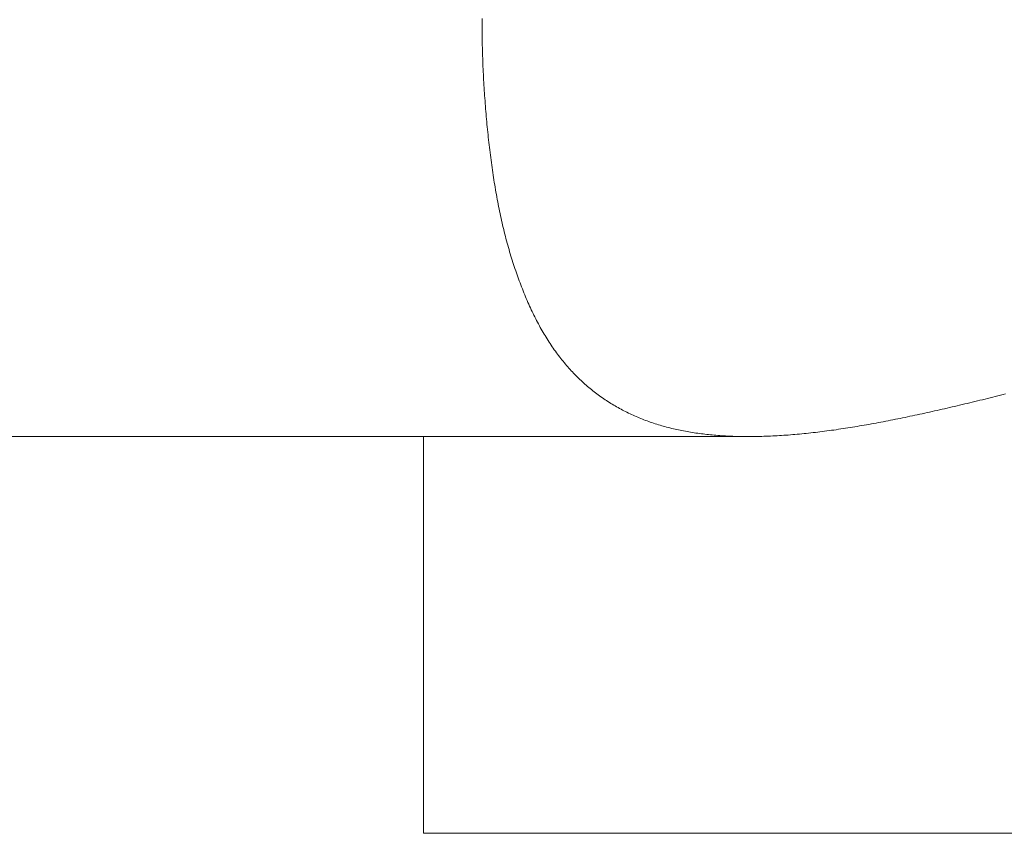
# Model space of a CAD drawing. Header units: millimetres. Extents: x 204754 to 499005, y -178579 to -103222.
# Tile 10 of 178: x 220333 to 220376, y -134130 to -134095. Entities that reach past the tile are written whole.
import ezdxf

# ---------------------------------------------------------------- set-up
doc = ezdxf.new("R2010")
doc.units = ezdxf.units.MM
doc.header["$MEASUREMENT"] = 0
doc.layers.get('0').update_dxf_attribs({"color": 252, "lineweight": 5})
doc.layers.add('P-SANR-FIXT_Nr_pióra__47', color=252, linetype='Continuous', lineweight=5)

# ---------------------------------------------------------------- blocks, each defined once
blk = doc.blocks.new('podkład 20251118')
at = {"layer": 'P-SANR-FIXT_Nr_pióra__47', "color": 252, "linetype": 'Continuous', "lineweight": 5}
for p, q in [((220353.198, -134095.238), (220353.198, -134095.354)), ((220353.198, -134095.238), (220353.198, -134095.354)), ((220353.198, -134095.354), (220353.199, -134095.47)), ((220353.198, -134095.354), (220353.199, -134095.47)), ((220353.199, -134095.47), (220353.199, -134095.585)), ((220353.199, -134095.47), (220353.199, -134095.585)), ((220353.199, -134095.585), (220353.2, -134095.701)), ((220353.199, -134095.585), (220353.2, -134095.701)), ((220353.2, -134095.701), (220353.201, -134095.816)), ((220353.2, -134095.701), (220353.201, -134095.816)), ((220353.201, -134095.816), (220353.203, -134095.932)), ((220353.201, -134095.816), (220353.203, -134095.932)), ((220353.203, -134095.932), (220353.204, -134096.047)), ((220353.203, -134095.932), (220353.204, -134096.047)), ((220353.204, -134096.047), (220353.206, -134096.163)), ((220353.204, -134096.047), (220353.206, -134096.163)), ((220353.206, -134096.163), (220353.208, -134096.278)), ((220353.206, -134096.163), (220353.208, -134096.278)), ((220353.208, -134096.278), (220353.211, -134096.393)), ((220353.208, -134096.278), (220353.211, -134096.393)), ((220353.211, -134096.393), (220353.214, -134096.509)), ((220353.211, -134096.393), (220353.214, -134096.509)), ((220353.214, -134096.509), (220353.217, -134096.624)), ((220353.214, -134096.509), (220353.217, -134096.624)), ((220353.217, -134096.624), (220353.22, -134096.739)), ((220353.217, -134096.624), (220353.22, -134096.739)), ((220353.22, -134096.739), (220353.224, -134096.854)), ((220353.22, -134096.739), (220353.224, -134096.854)), ((220353.224, -134096.854), (220353.228, -134096.969)), ((220353.224, -134096.854), (220353.228, -134096.969)), ((220353.228, -134096.969), (220353.232, -134097.084)), ((220353.228, -134096.969), (220353.232, -134097.084)), ((220353.232, -134097.084), (220353.236, -134097.199)), ((220353.232, -134097.084), (220353.236, -134097.199)), ((220353.236, -134097.199), (220353.241, -134097.314)), ((220353.236, -134097.199), (220353.241, -134097.314)), ((220353.241, -134097.314), (220353.246, -134097.428)), ((220353.241, -134097.314), (220353.246, -134097.428)), ((220353.246, -134097.428), (220353.252, -134097.543)), ((220353.246, -134097.428), (220353.252, -134097.543)), ((220353.252, -134097.543), (220353.257, -134097.657)), ((220353.252, -134097.543), (220353.257, -134097.657)), ((220353.257, -134097.657), (220353.263, -134097.771)), ((220353.257, -134097.657), (220353.263, -134097.771)), ((220353.263, -134097.771), (220353.269, -134097.886)), ((220353.263, -134097.771), (220353.269, -134097.886)), ((220353.269, -134097.886), (220353.275, -134098)), ((220353.269, -134097.886), (220353.275, -134098)), ((220353.275, -134098), (220353.282, -134098.114)), ((220353.275, -134098), (220353.282, -134098.114)), ((220353.282, -134098.114), (220353.289, -134098.227)), ((220353.282, -134098.114), (220353.289, -134098.227)), ((220353.289, -134098.227), (220353.296, -134098.341)), ((220353.289, -134098.227), (220353.296, -134098.341)), ((220353.296, -134098.341), (220353.304, -134098.455)), ((220353.296, -134098.341), (220353.304, -134098.455)), ((220353.304, -134098.455), (220353.311, -134098.568)), ((220353.304, -134098.455), (220353.311, -134098.568)), ((220353.311, -134098.568), (220353.319, -134098.681)), ((220353.311, -134098.568), (220353.319, -134098.681)), ((220353.319, -134098.681), (220353.328, -134098.795)), ((220353.319, -134098.681), (220353.328, -134098.795)), ((220353.328, -134098.795), (220353.336, -134098.907)), ((220353.328, -134098.795), (220353.336, -134098.907)), ((220353.336, -134098.907), (220353.345, -134099.02)), ((220353.336, -134098.907), (220353.345, -134099.02)), ((220353.345, -134099.02), (220353.354, -134099.133)), ((220353.345, -134099.02), (220353.354, -134099.133)), ((220353.354, -134099.133), (220353.363, -134099.245)), ((220353.354, -134099.133), (220353.363, -134099.245)), ((220353.363, -134099.245), (220353.373, -134099.358)), ((220353.363, -134099.245), (220353.373, -134099.358)), ((220353.373, -134099.358), (220353.383, -134099.47)), ((220353.373, -134099.358), (220353.383, -134099.47)), ((220353.383, -134099.47), (220353.393, -134099.582)), ((220353.383, -134099.47), (220353.393, -134099.582)), ((220353.393, -134099.582), (220353.403, -134099.694)), ((220353.393, -134099.582), (220353.403, -134099.694)), ((220353.403, -134099.694), (220353.413, -134099.805)), ((220353.403, -134099.694), (220353.413, -134099.805)), ((220353.413, -134099.805), (220353.424, -134099.917)), ((220353.413, -134099.805), (220353.424, -134099.917)), ((220353.424, -134099.917), (220353.435, -134100.028)), ((220353.424, -134099.917), (220353.435, -134100.028)), ((220353.435, -134100.028), (220353.447, -134100.139)), ((220353.435, -134100.028), (220353.447, -134100.139)), ((220353.447, -134100.139), (220353.458, -134100.249)), ((220353.447, -134100.139), (220353.458, -134100.249)), ((220353.458, -134100.249), (220353.47, -134100.36)), ((220353.458, -134100.249), (220353.47, -134100.36)), ((220353.47, -134100.36), (220353.482, -134100.47)), ((220353.47, -134100.36), (220353.482, -134100.47)), ((220353.482, -134100.47), (220353.494, -134100.581)), ((220353.482, -134100.47), (220353.494, -134100.581)), ((220353.494, -134100.581), (220353.507, -134100.69)), ((220353.494, -134100.581), (220353.507, -134100.69)), ((220353.507, -134100.69), (220353.52, -134100.8)), ((220353.507, -134100.69), (220353.52, -134100.8)), ((220353.52, -134100.8), (220353.533, -134100.909)), ((220353.52, -134100.8), (220353.533, -134100.909)), ((220353.533, -134100.909), (220353.546, -134101.019)), ((220353.533, -134100.909), (220353.546, -134101.019)), ((220353.546, -134101.019), (220353.56, -134101.128)), ((220353.546, -134101.019), (220353.56, -134101.128)), ((220353.56, -134101.128), (220353.574, -134101.236)), ((220353.56, -134101.128), (220353.574, -134101.236)), ((220353.574, -134101.236), (220353.588, -134101.345)), ((220353.574, -134101.236), (220353.588, -134101.345)), ((220353.588, -134101.345), (220353.602, -134101.453)), ((220353.588, -134101.345), (220353.602, -134101.453)), ((220353.602, -134101.453), (220353.617, -134101.56)), ((220353.602, -134101.453), (220353.617, -134101.56)), ((220353.617, -134101.56), (220353.632, -134101.668)), ((220353.617, -134101.56), (220353.632, -134101.668)), ((220353.632, -134101.668), (220353.647, -134101.775)), ((220353.632, -134101.668), (220353.647, -134101.775)), ((220353.647, -134101.775), (220353.663, -134101.882)), ((220353.647, -134101.775), (220353.663, -134101.882)), ((220353.663, -134101.882), (220353.679, -134101.989)), ((220353.663, -134101.882), (220353.679, -134101.989)), ((220353.679, -134101.989), (220353.695, -134102.095)), ((220353.679, -134101.989), (220353.695, -134102.095)), ((220353.695, -134102.095), (220353.711, -134102.201)), ((220353.695, -134102.095), (220353.711, -134102.201)), ((220353.711, -134102.201), (220353.728, -134102.307)), ((220353.711, -134102.201), (220353.728, -134102.307)), ((220353.728, -134102.307), (220353.745, -134102.412)), ((220353.728, -134102.307), (220353.745, -134102.412)), ((220353.745, -134102.412), (220353.762, -134102.517)), ((220353.745, -134102.412), (220353.762, -134102.517)), ((220353.762, -134102.517), (220353.78, -134102.622)), ((220353.762, -134102.517), (220353.78, -134102.622)), ((220353.78, -134102.622), (220353.798, -134102.726)), ((220353.78, -134102.622), (220353.798, -134102.726)), ((220353.798, -134102.726), (220353.817, -134102.83)), ((220353.798, -134102.726), (220353.817, -134102.83)), ((220353.817, -134102.83), (220353.835, -134102.933)), ((220353.817, -134102.83), (220353.835, -134102.933)), ((220353.835, -134102.933), (220353.854, -134103.037)), ((220353.835, -134102.933), (220353.854, -134103.037)), ((220353.854, -134103.037), (220353.874, -134103.139)), ((220353.854, -134103.037), (220353.874, -134103.139)), ((220353.874, -134103.139), (220353.893, -134103.242)), ((220353.874, -134103.139), (220353.893, -134103.242)), ((220353.893, -134103.242), (220353.913, -134103.344)), ((220353.893, -134103.242), (220353.913, -134103.344)), ((220353.913, -134103.344), (220353.934, -134103.445)), ((220353.913, -134103.344), (220353.934, -134103.445)), ((220353.934, -134103.445), (220353.954, -134103.547)), ((220353.934, -134103.445), (220353.954, -134103.547)), ((220353.954, -134103.547), (220353.975, -134103.647)), ((220353.954, -134103.547), (220353.975, -134103.647)), ((220353.975, -134103.647), (220353.997, -134103.748)), ((220353.975, -134103.647), (220353.997, -134103.748)), ((220353.997, -134103.748), (220354.019, -134103.848)), ((220353.997, -134103.748), (220354.019, -134103.848)), ((220354.019, -134103.848), (220354.041, -134103.947)), ((220354.019, -134103.848), (220354.041, -134103.947)), ((220354.041, -134103.947), (220354.063, -134104.046)), ((220354.041, -134103.947), (220354.063, -134104.046)), ((220354.063, -134104.046), (220354.086, -134104.145)), ((220354.063, -134104.046), (220354.086, -134104.145)), ((220354.086, -134104.145), (220354.109, -134104.243)), ((220354.086, -134104.145), (220354.109, -134104.243)), ((220354.109, -134104.243), (220354.133, -134104.341)), ((220354.109, -134104.243), (220354.133, -134104.341)), ((220354.133, -134104.341), (220354.157, -134104.438)), ((220354.133, -134104.341), (220354.157, -134104.438)), ((220354.157, -134104.438), (220354.181, -134104.535)), ((220354.157, -134104.438), (220354.181, -134104.535)), ((220354.181, -134104.535), (220354.206, -134104.631)), ((220354.181, -134104.535), (220354.206, -134104.631)), ((220354.206, -134104.631), (220354.231, -134104.727)), ((220354.206, -134104.631), (220354.231, -134104.727)), ((220354.231, -134104.727), (220354.256, -134104.822)), ((220354.231, -134104.727), (220354.256, -134104.822)), ((220354.256, -134104.822), (220354.282, -134104.917)), ((220354.256, -134104.822), (220354.282, -134104.917)), ((220354.282, -134104.917), (220354.308, -134105.012)), ((220354.282, -134104.917), (220354.308, -134105.012)), ((220354.308, -134105.012), (220354.335, -134105.106)), ((220354.308, -134105.012), (220354.335, -134105.106)), ((220354.335, -134105.106), (220354.362, -134105.199)), ((220354.335, -134105.106), (220354.362, -134105.199)), ((220354.362, -134105.199), (220354.389, -134105.292)), ((220354.362, -134105.199), (220354.389, -134105.292)), ((220354.389, -134105.292), (220354.417, -134105.385)), ((220354.389, -134105.292), (220354.417, -134105.385)), ((220354.417, -134105.385), (220354.445, -134105.477)), ((220354.417, -134105.385), (220354.445, -134105.477)), ((220354.445, -134105.477), (220354.473, -134105.569)), ((220354.445, -134105.477), (220354.473, -134105.569)), ((220354.473, -134105.569), (220354.501, -134105.66)), ((220354.473, -134105.569), (220354.501, -134105.66)), ((220354.501, -134105.66), (220354.53, -134105.751)), ((220354.501, -134105.66), (220354.53, -134105.751)), ((220354.53, -134105.751), (220354.56, -134105.842)), ((220354.53, -134105.751), (220354.56, -134105.842)), ((220354.56, -134105.842), (220354.589, -134105.932)), ((220354.56, -134105.842), (220354.589, -134105.932)), ((220354.589, -134105.932), (220354.619, -134106.021)), ((220354.589, -134105.932), (220354.619, -134106.021)), ((220354.619, -134106.021), (220354.649, -134106.111)), ((220354.619, -134106.021), (220354.649, -134106.111)), ((220354.649, -134106.111), (220354.68, -134106.199)), ((220354.649, -134106.111), (220354.68, -134106.199)), ((220354.68, -134106.199), (220354.711, -134106.288)), ((220354.68, -134106.199), (220354.711, -134106.288)), ((220354.711, -134106.288), (220354.742, -134106.375)), ((220354.711, -134106.288), (220354.742, -134106.375)), ((220354.742, -134106.375), (220354.773, -134106.463)), ((220354.742, -134106.375), (220354.773, -134106.463)), ((220354.773, -134106.463), (220354.805, -134106.55)), ((220354.773, -134106.463), (220354.805, -134106.55)), ((220354.805, -134106.55), (220354.837, -134106.636)), ((220354.805, -134106.55), (220354.837, -134106.636)), ((220354.837, -134106.636), (220354.87, -134106.722)), ((220354.837, -134106.636), (220354.87, -134106.722)), ((220354.87, -134106.722), (220354.902, -134106.808)), ((220354.87, -134106.722), (220354.902, -134106.808)), ((220354.902, -134106.808), (220354.936, -134106.893)), ((220354.902, -134106.808), (220354.936, -134106.893)), ((220354.936, -134106.893), (220354.969, -134106.977)), ((220354.936, -134106.893), (220354.969, -134106.977)), ((220354.969, -134106.977), (220355.003, -134107.061)), ((220354.969, -134106.977), (220355.003, -134107.061)), ((220355.003, -134107.061), (220355.037, -134107.145)), ((220355.003, -134107.061), (220355.037, -134107.145)), ((220355.037, -134107.145), (220355.071, -134107.228)), ((220355.037, -134107.145), (220355.071, -134107.228)), ((220355.071, -134107.228), (220355.106, -134107.31)), ((220355.071, -134107.228), (220355.106, -134107.31)), ((220355.106, -134107.31), (220355.141, -134107.392)), ((220355.106, -134107.31), (220355.141, -134107.392)), ((220355.141, -134107.392), (220355.177, -134107.473)), ((220355.141, -134107.392), (220355.177, -134107.473)), ((220355.177, -134107.473), (220355.212, -134107.554)), ((220355.177, -134107.473), (220355.212, -134107.554)), ((220355.212, -134107.554), (220355.249, -134107.634)), ((220355.212, -134107.554), (220355.249, -134107.634)), ((220355.249, -134107.634), (220355.285, -134107.714)), ((220355.249, -134107.634), (220355.285, -134107.714)), ((220355.285, -134107.714), (220355.322, -134107.793)), ((220355.285, -134107.714), (220355.322, -134107.793)), ((220355.322, -134107.793), (220355.359, -134107.871)), ((220355.322, -134107.793), (220355.359, -134107.871)), ((220355.359, -134107.871), (220355.397, -134107.949)), ((220355.359, -134107.871), (220355.397, -134107.949)), ((220355.397, -134107.949), (220355.434, -134108.026)), ((220355.397, -134107.949), (220355.434, -134108.026)), ((220355.434, -134108.026), (220355.473, -134108.103)), ((220355.434, -134108.026), (220355.473, -134108.103)), ((220355.473, -134108.103), (220355.511, -134108.179)), ((220355.473, -134108.103), (220355.511, -134108.179)), ((220355.511, -134108.179), (220355.55, -134108.254)), ((220355.511, -134108.179), (220355.55, -134108.254)), ((220355.55, -134108.254), (220355.589, -134108.329)), ((220355.55, -134108.254), (220355.589, -134108.329)), ((220355.589, -134108.329), (220355.629, -134108.404)), ((220355.589, -134108.329), (220355.629, -134108.404)), ((220355.629, -134108.404), (220355.669, -134108.477)), ((220355.629, -134108.404), (220355.669, -134108.477)), ((220355.669, -134108.477), (220355.709, -134108.551)), ((220355.669, -134108.477), (220355.709, -134108.551)), ((220355.709, -134108.551), (220355.75, -134108.623)), ((220355.709, -134108.551), (220355.75, -134108.623)), ((220355.75, -134108.623), (220355.791, -134108.695)), ((220355.75, -134108.623), (220355.791, -134108.695)), ((220355.791, -134108.695), (220355.832, -134108.766)), ((220355.791, -134108.695), (220355.832, -134108.766)), ((220355.832, -134108.766), (220355.874, -134108.837)), ((220355.832, -134108.766), (220355.874, -134108.837)), ((220355.874, -134108.837), (220355.916, -134108.907)), ((220355.874, -134108.837), (220355.916, -134108.907)), ((220355.916, -134108.907), (220355.959, -134108.977)), ((220355.916, -134108.907), (220355.959, -134108.977)), ((220355.959, -134108.977), (220356.002, -134109.046)), ((220355.959, -134108.977), (220356.002, -134109.046)), ((220356.002, -134109.046), (220356.045, -134109.115)), ((220356.002, -134109.046), (220356.045, -134109.115)), ((220356.045, -134109.115), (220356.089, -134109.182)), ((220356.045, -134109.115), (220356.089, -134109.182)), ((220356.089, -134109.182), (220356.133, -134109.25)), ((220356.089, -134109.182), (220356.133, -134109.25)), ((220356.133, -134109.25), (220356.177, -134109.316)), ((220356.133, -134109.25), (220356.177, -134109.316)), ((220356.177, -134109.316), (220356.222, -134109.382)), ((220356.177, -134109.316), (220356.222, -134109.382)), ((220356.222, -134109.382), (220356.267, -134109.448)), ((220356.222, -134109.382), (220356.267, -134109.448)), ((220356.267, -134109.448), (220356.312, -134109.513)), ((220356.267, -134109.448), (220356.312, -134109.513)), ((220356.312, -134109.513), (220356.358, -134109.577)), ((220356.312, -134109.513), (220356.358, -134109.577)), ((220356.358, -134109.577), (220356.404, -134109.641)), ((220356.358, -134109.577), (220356.404, -134109.641)), ((220356.404, -134109.641), (220356.451, -134109.704)), ((220356.404, -134109.641), (220356.451, -134109.704)), ((220356.451, -134109.704), (220356.498, -134109.766)), ((220356.451, -134109.704), (220356.498, -134109.766)), ((220356.498, -134109.766), (220356.545, -134109.828)), ((220356.498, -134109.766), (220356.545, -134109.828)), ((220356.545, -134109.828), (220356.593, -134109.89)), ((220356.545, -134109.828), (220356.593, -134109.89)), ((220356.593, -134109.89), (220356.641, -134109.95)), ((220356.593, -134109.89), (220356.641, -134109.95)), ((220356.641, -134109.95), (220356.69, -134110.011)), ((220356.641, -134109.95), (220356.69, -134110.011)), ((220356.69, -134110.011), (220356.739, -134110.07)), ((220356.69, -134110.011), (220356.739, -134110.07)), ((220356.739, -134110.07), (220356.788, -134110.129)), ((220356.739, -134110.07), (220356.788, -134110.129)), ((220356.788, -134110.129), (220356.838, -134110.188)), ((220356.788, -134110.129), (220356.838, -134110.188)), ((220356.838, -134110.188), (220356.888, -134110.245)), ((220356.838, -134110.188), (220356.888, -134110.245)), ((220356.888, -134110.245), (220356.939, -134110.303)), ((220356.888, -134110.245), (220356.939, -134110.303)), ((220356.939, -134110.303), (220356.99, -134110.359)), ((220356.939, -134110.303), (220356.99, -134110.359)), ((220356.99, -134110.359), (220357.041, -134110.415)), ((220356.99, -134110.359), (220357.041, -134110.415)), ((220357.041, -134110.415), (220357.093, -134110.471)), ((220357.041, -134110.415), (220357.093, -134110.471)), ((220357.093, -134110.471), (220357.145, -134110.525)), ((220357.093, -134110.471), (220357.145, -134110.525)), ((220357.145, -134110.525), (220357.197, -134110.58)), ((220357.145, -134110.525), (220357.197, -134110.58)), ((220357.197, -134110.58), (220357.25, -134110.633)), ((220357.197, -134110.58), (220357.25, -134110.633)), ((220357.25, -134110.633), (220357.303, -134110.686)), ((220357.25, -134110.633), (220357.303, -134110.686)), ((220357.303, -134110.686), (220357.357, -134110.739)), ((220357.303, -134110.686), (220357.357, -134110.739)), ((220357.357, -134110.739), (220357.411, -134110.791)), ((220357.357, -134110.739), (220357.411, -134110.791)), ((220357.411, -134110.791), (220357.465, -134110.842)), ((220357.411, -134110.791), (220357.465, -134110.842)), ((220357.465, -134110.842), (220357.52, -134110.893)), ((220357.465, -134110.842), (220357.52, -134110.893)), ((220357.52, -134110.893), (220357.575, -134110.943)), ((220357.52, -134110.893), (220357.575, -134110.943)), ((220357.575, -134110.943), (220357.63, -134110.992)), ((220357.575, -134110.943), (220357.63, -134110.992)), ((220357.63, -134110.992), (220357.686, -134111.041)), ((220357.63, -134110.992), (220357.686, -134111.041)), ((220357.686, -134111.041), (220357.742, -134111.09)), ((220357.686, -134111.041), (220357.742, -134111.09)), ((220357.742, -134111.09), (220357.799, -134111.137)), ((220357.742, -134111.09), (220357.799, -134111.137)), ((220357.799, -134111.137), (220357.856, -134111.185)), ((220357.799, -134111.137), (220357.856, -134111.185)), ((220357.856, -134111.185), (220357.913, -134111.231)), ((220357.856, -134111.185), (220357.913, -134111.231)), ((220357.913, -134111.231), (220357.97, -134111.277)), ((220357.913, -134111.231), (220357.97, -134111.277)), ((220357.97, -134111.277), (220358.028, -134111.323)), ((220357.97, -134111.277), (220358.028, -134111.323)), ((220358.028, -134111.323), (220358.086, -134111.368)), ((220358.028, -134111.323), (220358.086, -134111.368)), ((220358.086, -134111.368), (220358.145, -134111.412)), ((220358.086, -134111.368), (220358.145, -134111.412)), ((220358.145, -134111.412), (220358.204, -134111.456)), ((220358.145, -134111.412), (220358.204, -134111.456)), ((220358.204, -134111.456), (220358.263, -134111.499)), ((220358.204, -134111.456), (220358.263, -134111.499)), ((220358.263, -134111.499), (220358.322, -134111.541)), ((220358.263, -134111.499), (220358.322, -134111.541)), ((220375.307, -134111.529), (220375.418, -134111.502)), ((220375.307, -134111.529), (220375.418, -134111.502)), ((220375.418, -134111.502), (220375.528, -134111.474)), ((220375.418, -134111.502), (220375.528, -134111.474)), ((220375.528, -134111.474), (220375.639, -134111.447)), ((220375.528, -134111.474), (220375.639, -134111.447)), ((220375.639, -134111.447), (220375.751, -134111.419)), ((220375.639, -134111.447), (220375.751, -134111.419)), ((220358.322, -134111.541), (220358.382, -134111.583)), ((220358.322, -134111.541), (220358.382, -134111.583)), ((220358.382, -134111.583), (220358.442, -134111.625)), ((220358.382, -134111.583), (220358.442, -134111.625)), ((220358.442, -134111.625), (220358.502, -134111.665)), ((220358.442, -134111.625), (220358.502, -134111.665)), ((220358.502, -134111.665), (220358.563, -134111.706)), ((220358.502, -134111.665), (220358.563, -134111.706)), ((220358.563, -134111.706), (220358.624, -134111.745)), ((220358.563, -134111.706), (220358.624, -134111.745)), ((220358.624, -134111.745), (220358.685, -134111.784)), ((220358.624, -134111.745), (220358.685, -134111.784)), ((220358.685, -134111.784), (220358.747, -134111.823)), ((220358.685, -134111.784), (220358.747, -134111.823)), ((220358.747, -134111.823), (220358.809, -134111.861)), ((220358.747, -134111.823), (220358.809, -134111.861)), ((220358.809, -134111.861), (220358.871, -134111.898)), ((220358.809, -134111.861), (220358.871, -134111.898)), ((220358.871, -134111.898), (220358.933, -134111.935)), ((220358.871, -134111.898), (220358.933, -134111.935)), ((220358.933, -134111.935), (220358.996, -134111.971)), ((220358.933, -134111.935), (220358.996, -134111.971)), ((220373.555, -134111.952), (220373.663, -134111.926)), ((220373.555, -134111.952), (220373.663, -134111.926)), ((220373.663, -134111.926), (220373.772, -134111.901)), ((220373.663, -134111.926), (220373.772, -134111.901)), ((220373.772, -134111.901), (220373.88, -134111.875)), ((220373.772, -134111.901), (220373.88, -134111.875)), ((220373.88, -134111.875), (220373.989, -134111.849)), ((220373.88, -134111.875), (220373.989, -134111.849)), ((220373.989, -134111.849), (220374.098, -134111.823)), ((220373.989, -134111.849), (220374.098, -134111.823)), ((220374.098, -134111.823), (220374.207, -134111.797)), ((220374.098, -134111.823), (220374.207, -134111.797)), ((220374.207, -134111.797), (220374.317, -134111.771)), ((220374.207, -134111.797), (220374.317, -134111.771)), ((220374.317, -134111.771), (220374.426, -134111.744)), ((220374.317, -134111.771), (220374.426, -134111.744)), ((220374.426, -134111.744), (220374.536, -134111.718)), ((220374.426, -134111.744), (220374.536, -134111.718)), ((220374.536, -134111.718), (220374.645, -134111.691)), ((220374.536, -134111.718), (220374.645, -134111.691)), ((220374.645, -134111.691), (220374.755, -134111.665)), ((220374.645, -134111.691), (220374.755, -134111.665)), ((220374.755, -134111.665), (220374.865, -134111.638)), ((220374.755, -134111.665), (220374.865, -134111.638)), ((220374.865, -134111.638), (220374.976, -134111.611)), ((220374.865, -134111.638), (220374.976, -134111.611)), ((220374.976, -134111.611), (220375.086, -134111.584)), ((220374.976, -134111.611), (220375.086, -134111.584)), ((220375.086, -134111.584), (220375.196, -134111.557)), ((220375.086, -134111.584), (220375.196, -134111.557)), ((220375.196, -134111.557), (220375.307, -134111.529)), ((220375.196, -134111.557), (220375.307, -134111.529)), ((220358.996, -134111.971), (220359.059, -134112.007)), ((220358.996, -134111.971), (220359.059, -134112.007)), ((220359.059, -134112.007), (220359.123, -134112.042)), ((220359.059, -134112.007), (220359.123, -134112.042)), ((220359.123, -134112.042), (220359.186, -134112.077)), ((220359.123, -134112.042), (220359.186, -134112.077)), ((220359.186, -134112.077), (220359.25, -134112.111)), ((220359.186, -134112.077), (220359.25, -134112.111)), ((220359.25, -134112.111), (220359.314, -134112.144)), ((220359.25, -134112.111), (220359.314, -134112.144)), ((220359.314, -134112.144), (220359.378, -134112.177)), ((220359.314, -134112.144), (220359.378, -134112.177)), ((220359.378, -134112.177), (220359.443, -134112.209)), ((220359.378, -134112.177), (220359.443, -134112.209)), ((220359.443, -134112.209), (220359.508, -134112.241)), ((220359.443, -134112.209), (220359.508, -134112.241)), ((220359.508, -134112.241), (220359.573, -134112.272)), ((220359.508, -134112.241), (220359.573, -134112.272)), ((220359.573, -134112.272), (220359.639, -134112.303)), ((220359.573, -134112.272), (220359.639, -134112.303)), ((220359.639, -134112.303), (220359.705, -134112.333)), ((220359.639, -134112.303), (220359.705, -134112.333)), ((220359.705, -134112.333), (220359.771, -134112.363)), ((220359.705, -134112.333), (220359.771, -134112.363)), ((220359.771, -134112.363), (220359.837, -134112.392)), ((220359.771, -134112.363), (220359.837, -134112.392)), ((220371.631, -134112.382), (220371.737, -134112.359)), ((220371.631, -134112.382), (220371.737, -134112.359)), ((220371.737, -134112.359), (220371.842, -134112.337)), ((220371.737, -134112.359), (220371.842, -134112.337)), ((220371.842, -134112.337), (220371.948, -134112.314)), ((220371.842, -134112.337), (220371.948, -134112.314)), ((220371.948, -134112.314), (220372.054, -134112.291)), ((220371.948, -134112.314), (220372.054, -134112.291)), ((220372.054, -134112.291), (220372.16, -134112.268)), ((220372.054, -134112.291), (220372.16, -134112.268)), ((220372.16, -134112.268), (220372.266, -134112.245)), ((220372.16, -134112.268), (220372.266, -134112.245)), ((220372.266, -134112.245), (220372.373, -134112.221)), ((220372.266, -134112.245), (220372.373, -134112.221)), ((220372.373, -134112.221), (220372.48, -134112.198)), ((220372.373, -134112.221), (220372.48, -134112.198)), ((220372.48, -134112.198), (220372.586, -134112.174)), ((220372.48, -134112.198), (220372.586, -134112.174)), ((220372.586, -134112.174), (220372.693, -134112.15)), ((220372.586, -134112.174), (220372.693, -134112.15)), ((220372.693, -134112.15), (220372.8, -134112.126)), ((220372.693, -134112.15), (220372.8, -134112.126)), ((220372.8, -134112.126), (220372.908, -134112.101)), ((220372.8, -134112.126), (220372.908, -134112.101)), ((220372.908, -134112.101), (220373.015, -134112.077)), ((220372.908, -134112.101), (220373.015, -134112.077)), ((220373.015, -134112.077), (220373.123, -134112.052)), ((220373.015, -134112.077), (220373.123, -134112.052)), ((220373.123, -134112.052), (220373.231, -134112.027)), ((220373.123, -134112.052), (220373.231, -134112.027)), ((220373.231, -134112.027), (220373.338, -134112.002)), ((220373.231, -134112.027), (220373.338, -134112.002)), ((220373.338, -134112.002), (220373.447, -134111.977)), ((220373.338, -134112.002), (220373.447, -134111.977)), ((220373.447, -134111.977), (220373.555, -134111.952)), ((220373.447, -134111.977), (220373.555, -134111.952)), ((220359.837, -134112.392), (220359.904, -134112.42)), ((220359.837, -134112.392), (220359.904, -134112.42)), ((220359.904, -134112.42), (220359.971, -134112.448)), ((220359.904, -134112.42), (220359.971, -134112.448)), ((220359.971, -134112.448), (220360.038, -134112.476)), ((220359.971, -134112.448), (220360.038, -134112.476)), ((220360.038, -134112.476), (220360.105, -134112.503)), ((220360.038, -134112.476), (220360.105, -134112.503)), ((220360.105, -134112.503), (220360.173, -134112.529)), ((220360.105, -134112.503), (220360.173, -134112.529)), ((220360.173, -134112.529), (220360.241, -134112.555)), ((220360.173, -134112.529), (220360.241, -134112.555)), ((220360.241, -134112.555), (220360.309, -134112.58)), ((220360.241, -134112.555), (220360.309, -134112.58)), ((220360.309, -134112.58), (220360.378, -134112.605)), ((220360.309, -134112.58), (220360.378, -134112.605)), ((220360.378, -134112.605), (220360.447, -134112.629)), ((220360.378, -134112.605), (220360.447, -134112.629)), ((220360.447, -134112.629), (220360.516, -134112.653)), ((220360.447, -134112.629), (220360.516, -134112.653)), ((220360.516, -134112.653), (220360.585, -134112.677)), ((220360.516, -134112.653), (220360.585, -134112.677)), ((220360.585, -134112.677), (220360.655, -134112.699)), ((220360.585, -134112.677), (220360.655, -134112.699)), ((220360.655, -134112.699), (220360.725, -134112.722)), ((220360.655, -134112.699), (220360.725, -134112.722)), ((220360.725, -134112.722), (220360.795, -134112.743)), ((220360.725, -134112.722), (220360.795, -134112.743)), ((220360.795, -134112.743), (220360.866, -134112.765)), ((220360.795, -134112.743), (220360.866, -134112.765)), ((220360.866, -134112.765), (220360.937, -134112.785)), ((220360.866, -134112.765), (220360.937, -134112.785)), ((220360.937, -134112.785), (220361.008, -134112.806)), ((220360.937, -134112.785), (220361.008, -134112.806)), ((220369.458, -134112.798), (220369.56, -134112.781)), ((220369.458, -134112.798), (220369.56, -134112.781)), ((220369.56, -134112.781), (220369.661, -134112.763)), ((220369.56, -134112.781), (220369.661, -134112.763)), ((220369.661, -134112.763), (220369.764, -134112.745)), ((220369.661, -134112.763), (220369.764, -134112.745)), ((220369.764, -134112.745), (220369.866, -134112.727)), ((220369.764, -134112.745), (220369.866, -134112.727)), ((220369.866, -134112.727), (220369.968, -134112.709)), ((220369.866, -134112.727), (220369.968, -134112.709)), ((220369.968, -134112.709), (220370.071, -134112.69)), ((220369.968, -134112.709), (220370.071, -134112.69)), ((220370.071, -134112.69), (220370.174, -134112.671)), ((220370.071, -134112.69), (220370.174, -134112.671)), ((220370.174, -134112.671), (220370.277, -134112.652)), ((220370.174, -134112.671), (220370.277, -134112.652)), ((220370.277, -134112.652), (220370.38, -134112.633)), ((220370.277, -134112.652), (220370.38, -134112.633)), ((220370.38, -134112.633), (220370.483, -134112.613)), ((220370.38, -134112.633), (220370.483, -134112.613)), ((220370.483, -134112.613), (220370.587, -134112.593)), ((220370.483, -134112.613), (220370.587, -134112.593)), ((220370.587, -134112.593), (220370.69, -134112.573)), ((220370.587, -134112.593), (220370.69, -134112.573)), ((220370.69, -134112.573), (220370.794, -134112.553)), ((220370.69, -134112.573), (220370.794, -134112.553)), ((220370.794, -134112.553), (220370.898, -134112.532)), ((220370.794, -134112.553), (220370.898, -134112.532)), ((220370.898, -134112.532), (220371.002, -134112.511)), ((220370.898, -134112.532), (220371.002, -134112.511)), ((220371.002, -134112.511), (220371.107, -134112.49)), ((220371.002, -134112.511), (220371.107, -134112.49)), ((220371.107, -134112.49), (220371.211, -134112.469)), ((220371.107, -134112.49), (220371.211, -134112.469)), ((220371.211, -134112.469), (220371.316, -134112.447)), ((220371.211, -134112.469), (220371.316, -134112.447)), ((220371.316, -134112.447), (220371.421, -134112.426)), ((220371.316, -134112.447), (220371.421, -134112.426)), ((220371.421, -134112.426), (220371.526, -134112.404)), ((220371.421, -134112.426), (220371.526, -134112.404)), ((220371.526, -134112.404), (220371.631, -134112.382)), ((220371.526, -134112.404), (220371.631, -134112.382)), ((220361.008, -134112.806), (220361.079, -134112.826)), ((220361.008, -134112.806), (220361.079, -134112.826)), ((220361.079, -134112.826), (220361.151, -134112.845)), ((220361.079, -134112.826), (220361.151, -134112.845)), ((220361.151, -134112.845), (220361.223, -134112.864)), ((220361.151, -134112.845), (220361.223, -134112.864)), ((220361.223, -134112.864), (220361.295, -134112.882)), ((220361.223, -134112.864), (220361.295, -134112.882)), ((220361.295, -134112.882), (220361.368, -134112.9)), ((220361.295, -134112.882), (220361.368, -134112.9)), ((220361.368, -134112.9), (220361.441, -134112.917)), ((220361.368, -134112.9), (220361.441, -134112.917)), ((220361.441, -134112.917), (220361.514, -134112.934)), ((220361.441, -134112.917), (220361.514, -134112.934)), ((220361.514, -134112.934), (220361.587, -134112.951)), ((220361.514, -134112.934), (220361.587, -134112.951)), ((220361.587, -134112.951), (220361.661, -134112.967)), ((220361.587, -134112.951), (220361.661, -134112.967)), ((220361.661, -134112.967), (220361.735, -134112.982)), ((220361.661, -134112.967), (220361.735, -134112.982)), ((220361.735, -134112.982), (220361.809, -134112.997)), ((220361.735, -134112.982), (220361.809, -134112.997)), ((220361.809, -134112.997), (220361.884, -134113.012)), ((220361.809, -134112.997), (220361.884, -134113.012)), ((220361.884, -134113.012), (220361.959, -134113.026)), ((220361.884, -134113.012), (220361.959, -134113.026)), ((220361.959, -134113.026), (220362.034, -134113.04)), ((220361.959, -134113.026), (220362.034, -134113.04)), ((220362.034, -134113.04), (220362.109, -134113.053)), ((220362.034, -134113.04), (220362.109, -134113.053)), ((220362.109, -134113.053), (220362.185, -134113.066)), ((220362.109, -134113.053), (220362.185, -134113.066)), ((220362.185, -134113.066), (220362.261, -134113.078)), ((220362.185, -134113.066), (220362.261, -134113.078)), ((220362.261, -134113.078), (220362.337, -134113.09)), ((220362.261, -134113.078), (220362.337, -134113.09)), ((220362.337, -134113.09), (220362.414, -134113.101)), ((220362.337, -134113.09), (220362.414, -134113.101)), ((220362.414, -134113.101), (220362.491, -134113.112)), ((220362.414, -134113.101), (220362.491, -134113.112)), ((220362.491, -134113.112), (220362.568, -134113.123)), ((220362.491, -134113.112), (220362.568, -134113.123)), ((220362.568, -134113.123), (220362.646, -134113.133)), ((220362.568, -134113.123), (220362.646, -134113.133)), ((220362.646, -134113.133), (220362.723, -134113.143)), ((220362.646, -134113.133), (220362.723, -134113.143)), ((220362.723, -134113.143), (220362.802, -134113.152)), ((220362.723, -134113.143), (220362.802, -134113.152)), ((220362.802, -134113.152), (220362.88, -134113.161)), ((220362.802, -134113.152), (220362.88, -134113.161)), ((220362.88, -134113.161), (220362.959, -134113.169)), ((220362.88, -134113.161), (220362.959, -134113.169)), ((220362.959, -134113.169), (220363.038, -134113.177)), ((220362.959, -134113.169), (220363.038, -134113.177)), ((220363.038, -134113.177), (220363.117, -134113.185)), ((220363.038, -134113.177), (220363.117, -134113.185)), ((220363.117, -134113.185), (220363.196, -134113.192)), ((220363.117, -134113.185), (220363.196, -134113.192)), ((220363.196, -134113.192), (220363.276, -134113.199)), ((220363.196, -134113.192), (220363.276, -134113.199)), ((220363.276, -134113.199), (220363.356, -134113.205)), ((220363.276, -134113.199), (220363.356, -134113.205)), ((220363.356, -134113.205), (220363.437, -134113.211)), ((220363.356, -134113.205), (220363.437, -134113.211)), ((220363.437, -134113.211), (220363.518, -134113.217)), ((220363.437, -134113.211), (220363.518, -134113.217)), ((220363.518, -134113.217), (220363.599, -134113.222)), ((220363.518, -134113.217), (220363.599, -134113.222)), ((220365.813, -134113.223), (220365.909, -134113.218)), ((220365.813, -134113.223), (220365.909, -134113.218)), ((220365.909, -134113.218), (220366.005, -134113.213)), ((220365.909, -134113.218), (220366.005, -134113.213)), ((220366.005, -134113.213), (220366.1, -134113.207)), ((220366.005, -134113.213), (220366.1, -134113.207)), ((220366.1, -134113.207), (220366.196, -134113.2)), ((220366.1, -134113.207), (220366.196, -134113.2)), ((220366.196, -134113.2), (220366.293, -134113.194)), ((220366.196, -134113.2), (220366.293, -134113.194)), ((220366.293, -134113.194), (220366.389, -134113.187)), ((220366.293, -134113.194), (220366.389, -134113.187)), ((220366.389, -134113.187), (220366.485, -134113.179)), ((220366.389, -134113.187), (220366.485, -134113.179)), ((220366.485, -134113.179), (220366.582, -134113.171)), ((220366.485, -134113.179), (220366.582, -134113.171)), ((220366.582, -134113.171), (220366.679, -134113.163)), ((220366.582, -134113.171), (220366.679, -134113.163)), ((220366.679, -134113.163), (220366.776, -134113.155)), ((220366.679, -134113.163), (220366.776, -134113.155)), ((220366.776, -134113.155), (220366.873, -134113.146)), ((220366.776, -134113.155), (220366.873, -134113.146)), ((220366.873, -134113.146), (220366.97, -134113.136)), ((220366.873, -134113.146), (220366.97, -134113.136)), ((220366.97, -134113.136), (220367.068, -134113.127)), ((220366.97, -134113.136), (220367.068, -134113.127)), ((220367.068, -134113.127), (220367.165, -134113.117)), ((220367.068, -134113.127), (220367.165, -134113.117)), ((220367.165, -134113.117), (220367.263, -134113.106)), ((220367.165, -134113.117), (220367.263, -134113.106)), ((220367.263, -134113.106), (220367.361, -134113.096)), ((220367.263, -134113.106), (220367.361, -134113.096)), ((220367.361, -134113.096), (220367.459, -134113.085)), ((220367.361, -134113.096), (220367.459, -134113.085)), ((220367.459, -134113.085), (220367.558, -134113.073)), ((220367.459, -134113.085), (220367.558, -134113.073)), ((220367.558, -134113.073), (220367.656, -134113.062)), ((220367.558, -134113.073), (220367.656, -134113.062)), ((220367.656, -134113.062), (220367.755, -134113.05)), ((220367.656, -134113.062), (220367.755, -134113.05)), ((220367.755, -134113.05), (220367.854, -134113.037)), ((220367.755, -134113.05), (220367.854, -134113.037)), ((220367.854, -134113.037), (220367.953, -134113.025)), ((220367.854, -134113.037), (220367.953, -134113.025)), ((220367.953, -134113.025), (220368.052, -134113.012)), ((220367.953, -134113.025), (220368.052, -134113.012)), ((220368.052, -134113.012), (220368.151, -134112.999)), ((220368.052, -134113.012), (220368.151, -134112.999)), ((220368.151, -134112.999), (220368.251, -134112.985)), ((220368.151, -134112.999), (220368.251, -134112.985)), ((220368.251, -134112.985), (220368.35, -134112.971)), ((220368.251, -134112.985), (220368.35, -134112.971)), ((220368.35, -134112.971), (220368.45, -134112.957)), ((220368.35, -134112.971), (220368.45, -134112.957)), ((220368.45, -134112.957), (220368.55, -134112.942)), ((220368.45, -134112.957), (220368.55, -134112.942)), ((220368.55, -134112.942), (220368.65, -134112.927)), ((220368.55, -134112.942), (220368.65, -134112.927)), ((220368.65, -134112.927), (220368.751, -134112.912)), ((220368.65, -134112.927), (220368.751, -134112.912)), ((220368.751, -134112.912), (220368.851, -134112.897)), ((220368.751, -134112.912), (220368.851, -134112.897)), ((220368.851, -134112.897), (220368.952, -134112.881)), ((220368.851, -134112.897), (220368.952, -134112.881)), ((220368.952, -134112.881), (220369.053, -134112.865)), ((220368.952, -134112.881), (220369.053, -134112.865)), ((220369.053, -134112.865), (220369.154, -134112.849)), ((220369.053, -134112.865), (220369.154, -134112.849)), ((220369.154, -134112.849), (220369.255, -134112.832)), ((220369.154, -134112.849), (220369.255, -134112.832)), ((220369.255, -134112.832), (220369.356, -134112.816)), ((220369.255, -134112.832), (220369.356, -134112.816)), ((220369.356, -134112.816), (220369.458, -134112.798)), ((220369.356, -134112.816), (220369.458, -134112.798)), ((219784.68, -134113.253), (220350.677, -134113.253)), ((220364.68, -134113.253), (219784.68, -134113.253)), ((219784.68, -134113.253), (220350.677, -134113.253)), ((220364.68, -134113.253), (219784.68, -134113.253)), ((220350.677, -134113.253), (220350.677, -134130.344)), ((220350.677, -134130.344), (220350.677, -134113.253)), ((220350.677, -134113.253), (220350.677, -134130.344)), ((220350.677, -134130.344), (220350.677, -134113.253)), ((220363.599, -134113.222), (220363.68, -134113.227)), ((220363.599, -134113.222), (220363.68, -134113.227)), ((220363.68, -134113.227), (220363.762, -134113.231)), ((220363.68, -134113.227), (220363.762, -134113.231)), ((220363.762, -134113.231), (220363.844, -134113.235)), ((220363.762, -134113.231), (220363.844, -134113.235)), ((220363.844, -134113.235), (220363.926, -134113.238)), ((220363.844, -134113.235), (220363.926, -134113.238)), ((220363.926, -134113.238), (220364.009, -134113.242)), ((220363.926, -134113.238), (220364.009, -134113.242)), ((220364.009, -134113.242), (220364.091, -134113.244)), ((220364.009, -134113.242), (220364.091, -134113.244)), ((220364.091, -134113.244), (220364.175, -134113.247)), ((220364.091, -134113.244), (220364.175, -134113.247)), ((220364.175, -134113.247), (220364.258, -134113.249)), ((220364.175, -134113.247), (220364.258, -134113.249)), ((220364.258, -134113.249), (220364.342, -134113.251)), ((220364.258, -134113.249), (220364.342, -134113.251)), ((220364.342, -134113.251), (220364.426, -134113.252)), ((220364.342, -134113.251), (220364.426, -134113.252)), ((220364.426, -134113.252), (220364.51, -134113.253)), ((220364.426, -134113.252), (220364.51, -134113.253)), ((220364.51, -134113.253), (220364.595, -134113.253)), ((220364.51, -134113.253), (220364.595, -134113.253)), ((220364.595, -134113.253), (220364.68, -134113.253)), ((220364.595, -134113.253), (220364.68, -134113.253)), ((220364.68, -134113.253), (220364.774, -134113.253)), ((220364.68, -134113.253), (220364.774, -134113.253)), ((220364.774, -134113.253), (220364.867, -134113.253)), ((220364.774, -134113.253), (220364.867, -134113.253)), ((220364.867, -134113.253), (220364.961, -134113.252)), ((220364.867, -134113.253), (220364.961, -134113.252)), ((220364.961, -134113.252), (220365.055, -134113.25)), ((220364.961, -134113.252), (220365.055, -134113.25)), ((220365.055, -134113.25), (220365.149, -134113.248)), ((220365.055, -134113.25), (220365.149, -134113.248)), ((220365.149, -134113.248), (220365.244, -134113.246)), ((220365.149, -134113.248), (220365.244, -134113.246)), ((220365.244, -134113.246), (220365.338, -134113.243)), ((220365.244, -134113.246), (220365.338, -134113.243)), ((220365.338, -134113.243), (220365.433, -134113.24)), ((220365.338, -134113.243), (220365.433, -134113.24)), ((220365.433, -134113.24), (220365.528, -134113.236)), ((220365.433, -134113.24), (220365.528, -134113.236)), ((220365.528, -134113.236), (220365.623, -134113.232)), ((220365.528, -134113.236), (220365.623, -134113.232)), ((220365.623, -134113.232), (220365.718, -134113.228)), ((220365.623, -134113.232), (220365.718, -134113.228)), ((220365.718, -134113.228), (220365.813, -134113.223)), ((220365.718, -134113.228), (220365.813, -134113.223)), ((220350.677, -134130.344), (220497.107, -134130.344)), ((220385.523, -134130.344), (220350.677, -134130.344)), ((220350.677, -134130.344), (220497.107, -134130.344)), ((220385.523, -134130.344), (220350.677, -134130.344))]:
    blk.add_line(p, q, dxfattribs=at)

msp = doc.modelspace()

# ---------------------------------------------------------------- block references
msp.add_blockref('podkład 20251118', (0, 0))

doc.saveas('drawing.dxf')
